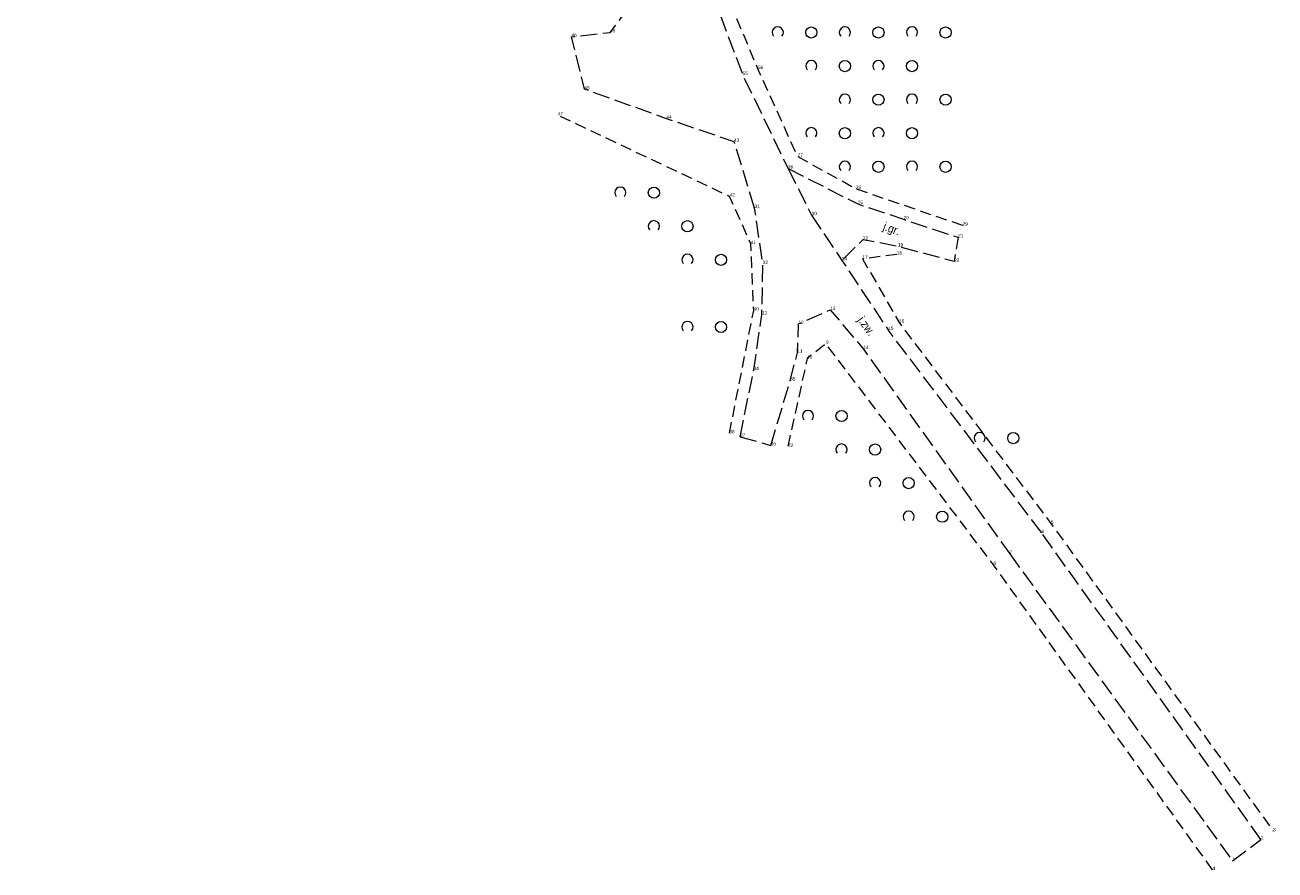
# Model space of a CAD drawing. Header units: metres. Extents: x 5550599 to 5555211, y 5707845 to 5713518.
# Tile 1 of 31: x 5555090 to 5555202, y 5707845 to 5707920. Entities that reach past the tile are written whole.
import ezdxf
from ezdxf.enums import TextEntityAlignment as Align

# ---------------------------------------------------------------- set-up
doc = ezdxf.new("R2010")
doc.units = ezdxf.units.M
doc.header["$MEASUREMENT"] = 0
doc.linetypes.add('2 1', pattern=[3, 2, -1])
doc.linetypes.add('3 1', pattern=[4, 3, -1])
for name, color, linetype, lineweight in [('EGBADR_O - Numer porządkowy', 7, 'Continuous', 15), ('OTKJ - Jezdnia', 7, 'Continuous', 15), ('OTKJ_O - Jezdnia', 7, 'Continuous', 15), ('OTZK - Zadrzewienie lub zakrzewienie', 7, 'Continuous', 15)]:
    doc.layers.add(name, color=color, linetype=linetype, lineweight=lineweight)
doc.styles.add('MapaZas', font='arial.ttf', dxfattribs={"width": 0.87, "height": 0.9})

# ---------------------------------------------------------------- blocks, each defined once
blk = doc.blocks.new('OTZK')
at = {"layer": 'OTZK - Zadrzewienie lub zakrzewienie', "color": 7, "linetype": 'Continuous', "lineweight": 18}
blk.add_circle((3, 0), 1, dxfattribs=at)
blk.add_arc((-3, 0), 1, 318.5904, 221.4096, dxfattribs=at)
blk = doc.blocks.new('OTZK_1')
at = {"layer": 'OTZK - Zadrzewienie lub zakrzewienie', "color": 7, "linetype": 'Continuous', "lineweight": 18}
blk.add_circle((3, 0), 1, dxfattribs=at)
blk.add_arc((-3, 0), 1, 318.5904, 221.4096, dxfattribs=at)
blk = doc.blocks.new('OTZK_2')
at = {"layer": 'OTZK - Zadrzewienie lub zakrzewienie', "color": 7, "linetype": 'Continuous', "lineweight": 18}
blk.add_circle((3, 0), 1, dxfattribs=at)
blk.add_arc((-3, 0), 1, 318.5904, 221.4096, dxfattribs=at)
blk = doc.blocks.new('OTZK_3')
at = {"layer": 'OTZK - Zadrzewienie lub zakrzewienie', "color": 7, "linetype": 'Continuous', "lineweight": 18}
blk.add_circle((3, 0), 1, dxfattribs=at)
blk.add_arc((-3, 0), 1, 318.5904, 221.4096, dxfattribs=at)
blk = doc.blocks.new('*U70')
at = {"layer": 'OTZK - Zadrzewienie lub zakrzewienie', "color": 7, "linetype": 'Continuous', "lineweight": 18, "xscale": 0.5, "yscale": 0.5, "zscale": 0.5}
for name, p in [('OTZK_3', (0, 4.5)), ('OTZK_2', (3, 1.5)), ('OTZK_1', (6, -1.5)), ('OTZK', (9, -4.5))]:
    blk.add_blockref(name, p, dxfattribs=at)
blk = doc.blocks.new('OTZK_4')
at = {"layer": 'OTZK - Zadrzewienie lub zakrzewienie', "color": 7, "linetype": 'Continuous', "lineweight": 18}
blk.add_circle((3, 0), 1, dxfattribs=at)
blk.add_arc((-3, 0), 1, 318.5904, 221.4096, dxfattribs=at)
blk = doc.blocks.new('OTZK_5')
at = {"layer": 'OTZK - Zadrzewienie lub zakrzewienie', "color": 7, "linetype": 'Continuous', "lineweight": 18}
blk.add_circle((3, 0), 1, dxfattribs=at)
blk.add_arc((-3, 0), 1, 318.5904, 221.4096, dxfattribs=at)
blk = doc.blocks.new('OTZK_6')
at = {"layer": 'OTZK - Zadrzewienie lub zakrzewienie', "color": 7, "linetype": 'Continuous', "lineweight": 18}
blk.add_circle((3, 0), 1, dxfattribs=at)
blk.add_arc((-3, 0), 1, 318.5904, 221.4096, dxfattribs=at)
blk = doc.blocks.new('OTZK_7')
at = {"layer": 'OTZK - Zadrzewienie lub zakrzewienie', "color": 7, "linetype": 'Continuous', "lineweight": 18}
blk.add_circle((3, 0), 1, dxfattribs=at)
blk.add_arc((-3, 0), 1, 318.5904, 221.4096, dxfattribs=at)
blk = doc.blocks.new('OTZK_8')
at = {"layer": 'OTZK - Zadrzewienie lub zakrzewienie', "color": 7, "linetype": 'Continuous', "lineweight": 18}
blk.add_circle((3, 0), 1, dxfattribs=at)
blk.add_arc((-3, 0), 1, 318.5904, 221.4096, dxfattribs=at)
blk = doc.blocks.new('*U76')
at = {"layer": 'OTZK - Zadrzewienie lub zakrzewienie', "color": 7, "linetype": 'Continuous', "lineweight": 18, "xscale": 0.5, "yscale": 0.5, "zscale": 0.5}
for name, p in [('OTZK_8', (0, 6)), ('OTZK_7', (3, 3)), ('OTZK_6', (6, 0)), ('OTZK_5', (6, -6))]:
    blk.add_blockref(name, p, dxfattribs=at)
blk = doc.blocks.new('OTZK_19')
at = {"layer": 'OTZK - Zadrzewienie lub zakrzewienie', "color": 7, "linetype": 'Continuous', "lineweight": 18}
blk.add_circle((3, 0), 1, dxfattribs=at)
blk.add_arc((-3, 0), 1, 318.5904, 221.4096, dxfattribs=at)
blk = doc.blocks.new('OTZK_20')
at = {"layer": 'OTZK - Zadrzewienie lub zakrzewienie', "color": 7, "linetype": 'Continuous', "lineweight": 18}
blk.add_circle((3, 0), 1, dxfattribs=at)
blk.add_arc((-3, 0), 1, 318.5904, 221.4096, dxfattribs=at)
blk = doc.blocks.new('OTZK_21')
at = {"layer": 'OTZK - Zadrzewienie lub zakrzewienie', "color": 7, "linetype": 'Continuous', "lineweight": 18}
blk.add_circle((3, 0), 1, dxfattribs=at)
blk.add_arc((-3, 0), 1, 318.5904, 221.4096, dxfattribs=at)
blk = doc.blocks.new('OTZK_22')
at = {"layer": 'OTZK - Zadrzewienie lub zakrzewienie', "color": 7, "linetype": 'Continuous', "lineweight": 18}
blk.add_circle((3, 0), 1, dxfattribs=at)
blk.add_arc((-3, 0), 1, 318.5904, 221.4096, dxfattribs=at)
blk = doc.blocks.new('OTZK_23')
at = {"layer": 'OTZK - Zadrzewienie lub zakrzewienie', "color": 7, "linetype": 'Continuous', "lineweight": 18}
blk.add_circle((3, 0), 1, dxfattribs=at)
blk.add_arc((-3, 0), 1, 318.5904, 221.4096, dxfattribs=at)
blk = doc.blocks.new('OTZK_24')
at = {"layer": 'OTZK - Zadrzewienie lub zakrzewienie', "color": 7, "linetype": 'Continuous', "lineweight": 18}
blk.add_circle((3, 0), 1, dxfattribs=at)
blk.add_arc((-3, 0), 1, 318.5904, 221.4096, dxfattribs=at)
blk = doc.blocks.new('OTZK_25')
at = {"layer": 'OTZK - Zadrzewienie lub zakrzewienie', "color": 7, "linetype": 'Continuous', "lineweight": 18}
blk.add_circle((3, 0), 1, dxfattribs=at)
blk.add_arc((-3, 0), 1, 318.5904, 221.4096, dxfattribs=at)
blk = doc.blocks.new('OTZK_26')
at = {"layer": 'OTZK - Zadrzewienie lub zakrzewienie', "color": 7, "linetype": 'Continuous', "lineweight": 18}
blk.add_circle((3, 0), 1, dxfattribs=at)
blk.add_arc((-3, 0), 1, 318.5904, 221.4096, dxfattribs=at)
blk = doc.blocks.new('OTZK_27')
at = {"layer": 'OTZK - Zadrzewienie lub zakrzewienie', "color": 7, "linetype": 'Continuous', "lineweight": 18}
blk.add_circle((3, 0), 1, dxfattribs=at)
blk.add_arc((-3, 0), 1, 318.5904, 221.4096, dxfattribs=at)
blk = doc.blocks.new('OTZK_28')
at = {"layer": 'OTZK - Zadrzewienie lub zakrzewienie', "color": 7, "linetype": 'Continuous', "lineweight": 18}
blk.add_circle((3, 0), 1, dxfattribs=at)
blk.add_arc((-3, 0), 1, 318.5904, 221.4096, dxfattribs=at)
blk = doc.blocks.new('OTZK_29')
at = {"layer": 'OTZK - Zadrzewienie lub zakrzewienie', "color": 7, "linetype": 'Continuous', "lineweight": 18}
blk.add_circle((3, 0), 1, dxfattribs=at)
blk.add_arc((-3, 0), 1, 318.5904, 221.4096, dxfattribs=at)
blk = doc.blocks.new('*U92')
at = {"layer": 'OTZK - Zadrzewienie lub zakrzewienie', "color": 7, "linetype": 'Continuous', "lineweight": 18, "xscale": 0.5, "yscale": 0.5, "zscale": 0.5}
for name, p in [('OTZK_27', (42, -288)), ('OTZK_28', (48, -288)), ('OTZK_29', (54, -288)), ('OTZK_25', (45, -291)), ('OTZK_26', (51, -291)), ('OTZK_23', (48, -294)), ('OTZK_24', (54, -294)), ('OTZK_21', (45, -297)), ('OTZK_22', (51, -297)), ('OTZK_19', (48, -300)), ('OTZK_20', (54, -300))]:
    blk.add_blockref(name, p, dxfattribs=at)

msp = doc.modelspace()

# ---------------------------------------------------------------- linework, layer by layer
at = {"layer": 'OTKJ - Jezdnia', "color": 7, "linetype": '3 1', "lineweight": 18, "ltscale": 0.5}
for p, q in [((5555158.23, 5707907.55), (5555160.33, 5707903.4)), ((5555180.9, 5707875), (5555167.18, 5707893.14)), ((5555153.95, 5707883.6), (5555156.68, 5707882.82)), ((5555200.5, 5707847.62), (5555180.9, 5707875)), ((5555178.04, 5707873.13), (5555197.96, 5707845.71)), ((5555197.96, 5707845.71), (5555200.5, 5707847.62))]:
    msp.add_line(p, q, dxfattribs=at)
at = {"layer": 'OTKJ - Jezdnia', "color": 7, "linetype": '3 1', "lineweight": 18, "ltscale": 0.5, "flags": 128}
for points in [[(5555155.24, 5707904.03), (5555153.41, 5707909.95), (5555147.36, 5707912.01), (5555140.03, 5707914.65), (5555138.88, 5707919.33), (5555142.33, 5707919.72), (5555144.9, 5707923.05), (5555146.21, 5707928.05)], [(5555150.77, 5707924.98), (5555154.18, 5707915.92), (5555158.23, 5707907.55)], [(5555158.23, 5707907.55), (5555164.47, 5707904.4), (5555168.55, 5707903.02), (5555173.43, 5707901.41), (5555173.08, 5707899.24), (5555168.05, 5707900.59), (5555164.92, 5707901.2), (5555163.04, 5707899.35)], [(5555153.95, 5707883.6), (5555155.16, 5707889.57), (5555155.89, 5707894.5), (5555155.98, 5707899.03), (5555155.24, 5707904.03)], [(5555160.33, 5707903.4), (5555163.04, 5707899.35), (5555167.18, 5707893.14)], [(5555156.68, 5707882.82), (5555158.43, 5707888.62), (5555159.07, 5707891.1), (5555159.17, 5707893.67), (5555162, 5707894.92), (5555164.97, 5707891.43), (5555178.04, 5707873.13)]]:
    msp.add_lwpolyline(points, dxfattribs=at)
at = {"layer": 'OTZK - Zadrzewienie lub zakrzewienie', "color": 7, "linetype": '2 1', "lineweight": 18, "ltscale": 0.5, "flags": 128}
for points in [[(5555173.84, 5707902.46), (5555164.29, 5707905.73), (5555159.09, 5707908.62), (5555155.54, 5707916.45), (5555151.68, 5707925.63), (5555145.76, 5707948.51), (5555137.31, 5707978.18), (5555127.74, 5708009.37), (5555118.95, 5708040.36), (5555109.68, 5708071.58), (5555100.02, 5708106.09), (5555094.67, 5708128.15), (5555091.27, 5708148.17), (5555090.03, 5708177.29), (5555091.77, 5708204.35), (5555101.03, 5708267.58), (5555104.68, 5708296.81), (5555108.29, 5708322.42), (5555111.36, 5708349.97), (5555116.59, 5708391.48), (5555123.17, 5708449.5), (5555128.57, 5708491.13), (5555130.5, 5708498.15), (5555132.5, 5708503.99), (5555136.11, 5708509.33), (5555145.33, 5708512.87)], [(5555152.99, 5707883.91), (5555155.16, 5707894.86), (5555154.91, 5707900.82), (5555153.01, 5707905.06), (5555137.65, 5707912.32)], [(5555167.95, 5707899.87), (5555164.89, 5707899.49), (5555168.16, 5707893.79), (5555181.73, 5707875.85), (5555201.6, 5707848.36)], [(5555196.17, 5707844.9), (5555176.6, 5707872.14), (5555161.62, 5707891.9), (5555159.94, 5707890.59), (5555158.21, 5707882.72)]]:
    msp.add_lwpolyline(points, dxfattribs=at)

# ---------------------------------------------------------------- block references
at = {"layer": 'OTZK - Zadrzewienie lub zakrzewienie', "color": 7, "linetype": 'Continuous', "lineweight": 18}
for name, p in [('*U92', (5555116.81, 5708207.71)), ('*U76', (5555144.74, 5707899.4)), ('*U70', (5555161.51, 5707880.95))]:
    msp.add_blockref(name, p, dxfattribs=at)
at = {"layer": 'OTZK - Zadrzewienie lub zakrzewienie', "color": 7, "linetype": 'Continuous', "lineweight": 18, "xscale": 0.5, "yscale": 0.5, "zscale": 0.5}
msp.add_blockref('OTZK_4', (5555176.86, 5707883.47), dxfattribs=at)

# ---------------------------------------------------------------- texts
at = {"layer": 'EGBADR_O - Numer porządkowy', "color": 5, "linetype": 'Continuous', "lineweight": 18, "style": 'MapaZas', "width": 0.8}
for s, p in [('49', (5555142.32, 5707919.72)), ('46', (5555138.88, 5707919.32)), ('56', (5555155.54, 5707916.44)), ('55', (5555154.18, 5707915.92)), ('45', (5555140.03, 5707914.64)), ('47', (5555137.65, 5707912.32)), ('44', (5555147.36, 5707912.01)), ('43', (5555153.4, 5707909.94)), ('27', (5555159.09, 5707908.62)), ('26', (5555158.22, 5707907.55)), ('42', (5555153.01, 5707905.06)), ('28', (5555164.29, 5707905.73)), ('31', (5555155.24, 5707904.03)), ('25', (5555164.46, 5707904.39)), ('30', (5555160.33, 5707903.39)), ('20', (5555168.55, 5707903.02)), ('29', (5555173.83, 5707902.45)), ('41', (5555154.9, 5707900.82)), ('23', (5555164.91, 5707901.2)), ('19', (5555168.05, 5707900.59)), ('21', (5555173.43, 5707901.41)), ('24', (5555163.04, 5707899.35)), ('17', (5555164.88, 5707899.49)), ('18', (5555167.95, 5707899.86)), ('32', (5555155.97, 5707899.02)), ('22', (5555173.08, 5707899.23)), ('40', (5555155.15, 5707894.86)), ('13', (5555162, 5707894.92)), ('33', (5555155.88, 5707894.49)), ('16', (5555168.15, 5707893.79)), ('12', (5555159.16, 5707893.67)), ('15', (5555167.18, 5707893.14)), ('9', (5555161.62, 5707891.89)), ('11', (5555159.06, 5707891.1)), ('10', (5555159.93, 5707890.58)), ('14', (5555164.96, 5707891.43)), ('34', (5555155.15, 5707889.56)), ('35', (5555158.42, 5707888.61)), ('38', (5555152.98, 5707883.91)), ('37', (5555153.94, 5707883.59)), ('36', (5555156.68, 5707882.82)), ('39', (5555158.2, 5707882.72)), ('6', (5555180.9, 5707874.99)), ('5', (5555181.72, 5707875.84)), ('7', (5555178.03, 5707873.13)), ('8', (5555176.59, 5707872.14)), ('3', (5555201.59, 5707848.35)), ('2', (5555200.49, 5707847.62)), ('1', (5555197.95, 5707845.7)), ('4', (5555196.17, 5707844.89))]:
    msp.add_text(s, height=0.3, dxfattribs=at).set_placement(p)
at = {"layer": 'OTKJ_O - Jezdnia', "color": 7, "linetype": 'Continuous', "lineweight": 18, "style": 'MapaZas', "width": 0.87}
for s, rotation, p in [('j.gr.', 339.6108, (5555167.5, 5707902.18)), ('j.zw.', 306.0088, (5555165.25, 5707893.49))]:
    msp.add_text(s, height=0.75, rotation=rotation, dxfattribs=at).set_placement(p, align=Align.MIDDLE_CENTER)

doc.saveas('drawing.dxf')
